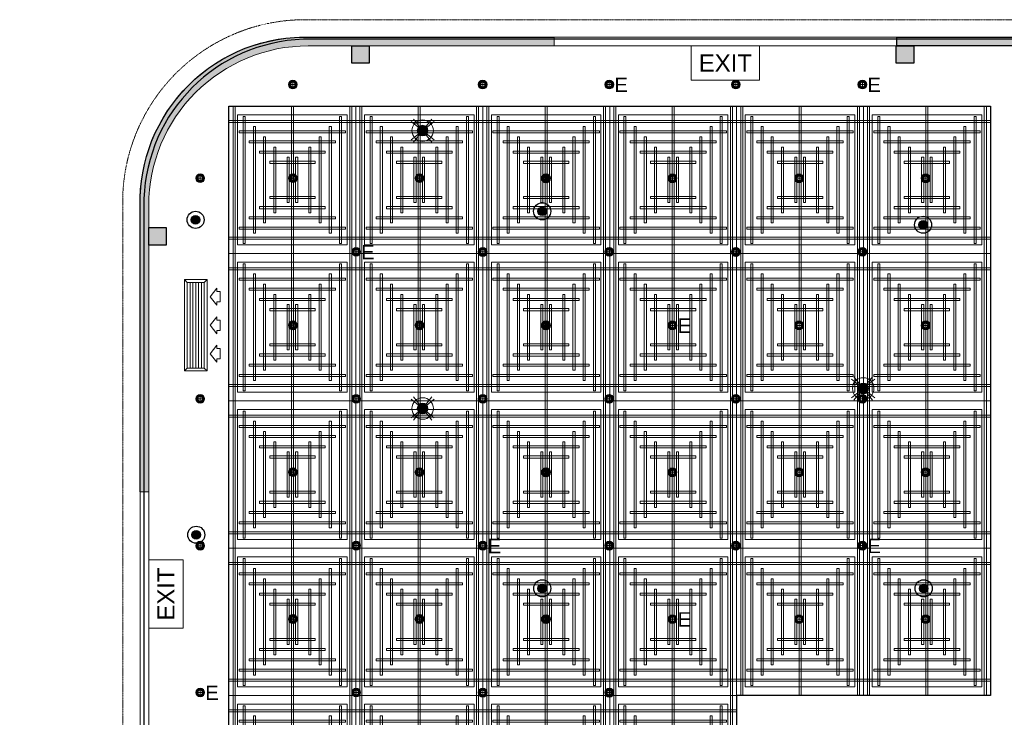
# Model space of a CAD drawing. Header units: millimetres. Extents: x -1097 to 37269, y -9172 to 9131.
# Tile 32 of 36: x -1097 to 7531, y 3018 to 9131. Entities that reach past the tile are written whole.
import ezdxf
from ezdxf.enums import TextEntityAlignment as Align

# ---------------------------------------------------------------- set-up
doc = ezdxf.new("R2010")
doc.units = ezdxf.units.MM
doc.linetypes.add('( Dashed )', pattern=[0.75, 0.5, -0.25])
doc.linetypes.add('DASHED', pattern=[19.05, 12.7, -6.35])
doc.layers.add('0-MSC-MCP', color=3, linetype='Continuous')
doc.layers.add('Flooring', color=8, linetype='Continuous')
for name, color, linetype, lineweight in [('00 Structural', 2, 'Continuous', 25), ('02 Furniture', 14, 'Continuous', 25), ('02_Elevation 00', 8, 'Continuous', 9), ('08_Hatch', 140, 'Continuous', 9), ('Ceiling', 14, 'Continuous', 9), ('E Celing Lighting', 5, 'DASHED', 5), ('Furniture', 14, 'Continuous', 9), ('Grey', 8, 'Continuous', 9), ('Lighting (Ceiling)', 160, 'Continuous', 15)]:
    doc.layers.add(name, color=color, linetype=linetype, lineweight=lineweight)
for name, color, linetype, lineweight, true_color in [('03 Partition', 7, 'Continuous', 25, 0x2776bb), ('ACMV', 5, 'Continuous', 20, 0x0000ff), ('FIRE', 1, 'Continuous', 20, 0xff0000), ('LIGHTING', 6, 'Continuous', 20, 0xff00ff)]:
    doc.layers.add(name, color=color, linetype=linetype, lineweight=lineweight, true_color=true_color)
doc.layers.add('FIRE-SPKLR-EQP', color=1, linetype='Continuous', true_color=0xff0000)
doc.layers.add('RCP LAYOUT', color=9, linetype='Continuous', true_color=0x808080)
doc.styles.get("Standard").update_dxf_attribs({"font": 'arial.ttf'})

# ---------------------------------------------------------------- blocks, each defined once
blk = doc.blocks.new('A$C28684cc3')
at = {"layer": 'ACMV'}
for p, q in [((-20676.4, 6828.8), (-20701.4, 6853.8)), ((-20701.4, 6053.8), (-20701.4, 6853.8)), ((-20701.4, 6853.8), (-20501.4, 6853.8)), ((-20676.4, 6078.8), (-20676.4, 6828.8)), ((-20676.4, 6828.8), (-20526.4, 6828.8)), ((-20651.4, 6078.8), (-20651.4, 6828.8)), ((-20626.4, 6078.8), (-20626.4, 6828.8)), ((-20601.4, 6078.8), (-20601.4, 6828.8)), ((-20576.4, 6078.8), (-20576.4, 6828.8)), ((-20551.4, 6078.8), (-20551.4, 6828.8)), ((-20526.4, 6828.8), (-20501.4, 6853.8)), ((-20526.4, 6828.8), (-20526.4, 6078.8)), ((-20501.4, 6853.8), (-20501.4, 6053.8)), ((-20416.4, 6778.8), (-20476.4, 6703.8)), ((-20416.4, 6748.8), (-20416.4, 6778.8)), ((-20386.4, 6748.8), (-20416.4, 6748.8)), ((-20386.4, 6658.8), (-20386.4, 6748.8)), ((-20476.4, 6703.8), (-20416.4, 6628.8)), ((-20416.4, 6628.8), (-20416.4, 6658.8)), ((-20416.4, 6658.8), (-20386.4, 6658.8)), ((-20416.4, 6528.8), (-20476.4, 6453.8)), ((-20416.4, 6498.8), (-20416.4, 6528.8)), ((-20386.4, 6498.8), (-20416.4, 6498.8)), ((-20386.4, 6408.8), (-20386.4, 6498.8)), ((-20476.4, 6453.8), (-20416.4, 6378.8)), ((-20416.4, 6378.8), (-20416.4, 6408.8)), ((-20416.4, 6408.8), (-20386.4, 6408.8)), ((-20416.4, 6278.8), (-20476.4, 6203.8)), ((-20416.4, 6248.8), (-20416.4, 6278.8)), ((-20386.4, 6248.8), (-20416.4, 6248.8)), ((-20386.4, 6158.8), (-20386.4, 6248.8)), ((-20476.4, 6203.8), (-20416.4, 6128.8)), ((-20416.4, 6128.8), (-20416.4, 6158.8)), ((-20416.4, 6158.8), (-20386.4, 6158.8)), ((-20676.4, 6078.8), (-20701.4, 6053.8)), ((-20501.4, 6053.8), (-20701.4, 6053.8)), ((-20526.4, 6078.8), (-20676.4, 6078.8)), ((-20526.4, 6078.8), (-20501.4, 6053.8))]:
    blk.add_line(p, q, dxfattribs=at)
blk = doc.blocks.new('SPKLR-EQP-PENDENT-68C')
at = {"layer": 'FIRE-SPKLR-EQP'}
h = blk.add_hatch(color=256, dxfattribs=at)
h.dxf.hatch_style = 1
h.paths.add_polyline_path([(37.5, 0, 1), (-37.5, 0, 1)])
for radius in [75, 37.5]:
    blk.add_circle((0, 0), radius, dxfattribs=at)
blk = doc.blocks.new('A$C86f38443')
at = {"layer": 'FIRE'}
for p in [(3481.5, 7452.1), (444.3, 7377.1), (6819.8, 7334.5), (450, 4618), (3482.1, 4148.3), (6825, 4148.3)]:
    blk.add_blockref('SPKLR-EQP-PENDENT-68C', p, dxfattribs=at)
blk = doc.blocks.new('ljbsdinfpn')
at = {"layer": 'Lighting (Ceiling)', "true_color": 0xff00ff}
h = blk.add_hatch(color=6, dxfattribs=at)
h.dxf.hatch_style = 1
edge = h.paths.add_edge_path()
edge.add_arc((-23157.71, -1088.48), 1.85, 0, 360)
h = blk.add_hatch(color=6, dxfattribs=at)
h.dxf.hatch_style = 1
edge = h.paths.add_edge_path()
edge.add_arc((-23157.71, -1088.48), 1.85, 0, 360)
at = {"layer": 'Lighting (Ceiling)', "color": 6, "true_color": 0xff00ff, "elevation": 0}
for points in [[(-23153.73, -1085.29), (-23161.69, -1091.68)], [(-23153.73, -1091.68), (-23161.69, -1085.29)], [(-23160.91, -1084.5), (-23154.51, -1092.46)], [(-23154.51, -1084.5), (-23160.91, -1092.46)]]:
    blk.add_lwpolyline(points, dxfattribs=at)
at = {"layer": 'Lighting (Ceiling)', "color": 6, "true_color": 0xff00ff}
for radius in [3.7, 3.7, 1.85, 1.85]:
    blk.add_circle((-23157.71, -1088.48, 0), radius, dxfattribs=at)
blk = doc.blocks.new('skievubjn')
at = {"layer": 'E Celing Lighting', "color": 5, "true_color": 0x0000ff}
for p in [(1744216.73, -77456.19, 0), (1744368.74, -77545.14, 0), (1744216.73, -77552.05, 0), (1744216.7, -77666.42, 0), (1744216.7, -77774.77, 0), (1744216.73, -77888.99, 0), (1744216.7, -77995.37, 0), (1744391.78, -78007.31, 0), (1744509.77, -78007.31, 0), (1744216.7, -78058.26, 0), (1744506.65, -78104.03, 0)]:
    blk.add_blockref('ljbsdinfpn', p, dxfattribs=at)
blk = doc.blocks.new('cl')
at = {"layer": 'Lighting (Ceiling)'}
h = blk.add_hatch(color=0, dxfattribs=at)
h.dxf.hatch_style = 1
h.paths.add_polyline_path([(1.53, 0.03, 1), (-1.53, 0.03, 1)])
h.paths.add_polyline_path([(-0.81, 0.03, -1), (0.81, 0.03, -1)], flags=16)
at = {"layer": 'Lighting (Ceiling)', "color": 0}
for p, q in [((-1.53, 0.03), (1.53, 0.03)), ((0, 1.56), (0, -1.5))]:
    blk.add_line(p, q, dxfattribs=at)
for radius in [1.53, 0.806]:
    blk.add_circle((0, 0.03), radius, dxfattribs=at)
at = {"color": 0}
blk.add_attdef('NAME', text='', height=5, dxfattribs=at).set_placement((0.84, 2.71), align=Align.MIDDLE_CENTER)
blk = doc.blocks.new('A$Cbacd199c')
at = {"layer": 'LIGHTING'}
for name, p, xscale, yscale, zscale in [('cl', (1296.6, 8561.9), 25.32885420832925, 25.32885420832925, 25.32885420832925), ('cl', (2960.4, 8561.9), 25.32885420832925, 25.32885420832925, 25.32885420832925), ('cl', (5178.7, 8561.9), 25.32885420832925, 25.32885420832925, 25.32885420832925), ('skievubjn', (-43712465.4, 2003193.7), 25.4, 25.4, 25.4), ('cl', (484.8, 7741.2), 25.32885420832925, 25.32885420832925, 25.32885420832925), ('cl', (1296.6, 7741.2), 25.32885420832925, 25.32885420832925, 25.32885420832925), ('cl', (2405.9, 7741.2), 25.32885420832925, 25.32885420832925, 25.32885420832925), ('cl', (3515.1, 7740.4), 25.32885420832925, 25.32885420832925, 25.32885420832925), ('cl', (4624.1, 7740.4), 25.32885420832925, 25.32885420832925, 25.32885420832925), ('cl', (5733.3, 7740.4), 25.32885420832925, 25.32885420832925, 25.32885420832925), ('cl', (6842.4, 7740.4), 25.32885420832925, 25.32885420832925, 25.32885420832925), ('cl', (2960.5, 7095.3), 25.32885420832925, 25.32885420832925, 25.32885420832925), ('cl', (4069.4, 7096), 25.32885420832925, 25.32885420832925, 25.32885420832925), ('cl', (5178.8, 7095.3), 25.32885420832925, 25.32885420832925, 25.32885420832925), ('cl', (6287.8, 7096), 25.32885420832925, 25.32885420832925, 25.32885420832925), ('cl', (1296.6, 6452.4), 25.32885420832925, 25.32885420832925, 25.32885420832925), ('cl', (2405.9, 6452.4), 25.32885420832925, 25.32885420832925, 25.32885420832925), ('cl', (3515.1, 6451.6), 25.32885420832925, 25.32885420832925, 25.32885420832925), ('cl', (5733.3, 6451.6), 25.32885420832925, 25.32885420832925, 25.32885420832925), ('cl', (6842.4, 6451.6), 25.32885420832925, 25.32885420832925, 25.32885420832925), ('cl', (484.8, 5808), 25.32885420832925, 25.32885420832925, 25.32885420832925), ('cl', (1851.1, 5808.7), 25.32885420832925, 25.32885420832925, 25.32885420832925), ('cl', (2960.5, 5808), 25.32885420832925, 25.32885420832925, 25.32885420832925), ('cl', (4069.4, 5808.7), 25.32885420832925, 25.32885420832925, 25.32885420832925), ('cl', (5178.8, 5808), 25.32885420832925, 25.32885420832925, 25.32885420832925), ('cl', (6287.8, 5808.7), 25.32885420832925, 25.32885420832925, 25.32885420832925), ('cl', (1296.6, 5165.1), 25.32885420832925, 25.32885420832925, 25.32885420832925), ('cl', (2405.9, 5165.1), 25.32885420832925, 25.32885420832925, 25.32885420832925), ('cl', (3515.1, 5164.3), 25.32885420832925, 25.32885420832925, 25.32885420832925), ('cl', (4624.1, 5164.3), 25.32885420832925, 25.32885420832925, 25.32885420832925), ('cl', (5733.3, 5164.3), 25.32885420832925, 25.32885420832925, 25.32885420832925), ('cl', (6842.4, 5164.3), 25.32885420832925, 25.32885420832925, 25.32885420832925), ('cl', (484.8, 4521.4), 25.32885420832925, 25.32885420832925, 25.32885420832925), ('cl', (1851.1, 4522.2), 25.32885420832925, 25.32885420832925, 25.32885420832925), ('cl', (4069.4, 4522.2), 25.32885420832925, 25.32885420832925, 25.32885420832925), ('cl', (5178.8, 4521.4), 25.32885420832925, 25.32885420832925, 25.32885420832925), ('cl', (1296.6, 3878.5), 25.32885420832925, 25.32885420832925, 25.32885420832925), ('cl', (2405.9, 3878.5), 25.32885420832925, 25.32885420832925, 25.32885420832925), ('cl', (3515.1, 3877.8), 25.32885420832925, 25.32885420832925, 25.32885420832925), ('cl', (5733.3, 3877.8), 25.32885420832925, 25.32885420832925, 25.32885420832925), ('cl', (6842.4, 3877.8), 25.32885420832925, 25.32885420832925, 25.32885420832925), ('cl', (1851.1, 3234.9), 25.32885420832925, 25.32885420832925, 25.32885420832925), ('cl', (2960.5, 3234.1), 25.32885420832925, 25.32885420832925, 25.32885420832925), ('cl', (4069.6, 3234.1), 25.32885420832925, 25.32885420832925, 25.32885420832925)]:
    blk.add_blockref(name, p, dxfattribs=dict(at, xscale=xscale, yscale=yscale, zscale=zscale))
blk = doc.blocks.new('EXIT LIGHT')
at = {"color": 0}
blk.add_lwpolyline([(-200, -200), (200, -200), (200, 0), (-200, 0)], close=True, dxfattribs=at)
blk.add_attdef('EXIT', text='', height=100, dxfattribs=at).set_placement((0, -100), align=Align.MIDDLE_CENTER)
blk = doc.blocks.new('A$C3c35f28b')
at = {"layer": 'LIGHTING', "color": 3, "true_color": 0x00ff00, "xscale": 1.5, "yscale": 1.5, "zscale": 1.5}
blk.add_blockref('EXIT LIGHT', (5086.9, 8901.6), dxfattribs=at).add_auto_attribs({'EXIT': 'EXIT'})
at = {"layer": 'LIGHTING', "color": 3, "true_color": 0x00ff00}
ref = blk.add_blockref('cl', (4069.5, 8561.9), dxfattribs=dict(at, xscale=-25.32885420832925, yscale=25.32885420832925, zscale=25.32885420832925))
ref.add_attrib('NAME', 'E', dxfattribs={"layer": '0', "color": 0, "height": 126.6}).set_placement((4172.7, 8560.2), align=Align.MIDDLE_CENTER)
ref = blk.add_blockref('cl', (6287.9, 8561.9), dxfattribs=dict(at, xscale=-25.32885420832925, yscale=25.32885420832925, zscale=25.32885420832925))
ref.add_attrib('NAME', 'E', dxfattribs={"layer": '0', "color": 0, "height": 126.6}).set_placement((6391, 8560.2), align=Align.MIDDLE_CENTER)
ref = blk.add_blockref('cl', (1851.1, 7096), dxfattribs=dict(at, xscale=-25.32885420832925, yscale=25.32885420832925, zscale=25.32885420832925))
ref.add_attrib('NAME', 'E', dxfattribs={"layer": '0', "color": 0, "height": 126.6}).set_placement((1954.3, 7094.3), align=Align.MIDDLE_CENTER)
ref = blk.add_blockref('cl', (4624.1, 6451.6), dxfattribs=dict(at, xscale=-25.32885420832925, yscale=25.32885420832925, zscale=25.32885420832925))
ref.add_attrib('NAME', 'E', dxfattribs={"layer": '0', "color": 0, "height": 126.6}).set_placement((4727.3, 6449.9), align=Align.MIDDLE_CENTER)
ref = blk.add_blockref('cl', (2960.5, 4521.4), dxfattribs=dict(at, xscale=-25.32885420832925, yscale=25.32885420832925, zscale=25.32885420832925))
ref.add_attrib('NAME', 'E', dxfattribs={"layer": '0', "color": 0, "height": 126.6}).set_placement((3063.6, 4519.7), align=Align.MIDDLE_CENTER)
ref = blk.add_blockref('cl', (6287.8, 4522.2), dxfattribs=dict(at, xscale=-25.32885420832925, yscale=25.32885420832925, zscale=25.32885420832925))
ref.add_attrib('NAME', 'E', dxfattribs={"layer": '0', "color": 0, "height": 126.6}).set_placement((6390.9, 4520.4), align=Align.MIDDLE_CENTER)
at = {"layer": 'LIGHTING', "color": 3, "true_color": 0x00ff00, "xscale": 1.5, "yscale": 1.5, "zscale": 1.5, "rotation": 90}
blk.add_blockref('EXIT LIGHT', (33.9, 4098.5), dxfattribs=at).add_auto_attribs({'EXIT': 'EXIT'})
at = {"layer": 'LIGHTING', "color": 3, "true_color": 0x00ff00}
ref = blk.add_blockref('cl', (4624.1, 3877.8), dxfattribs=dict(at, xscale=-25.32885420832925, yscale=25.32885420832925, zscale=25.32885420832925))
ref.add_attrib('NAME', 'E', dxfattribs={"layer": '0', "color": 0, "height": 126.6}).set_placement((4727.3, 3876), align=Align.MIDDLE_CENTER)
ref = blk.add_blockref('cl', (484.8, 3234.9), dxfattribs=dict(at, xscale=-25.32885420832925, yscale=25.32885420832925, zscale=25.32885420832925))
ref.add_attrib('NAME', 'E', dxfattribs={"layer": '0', "color": 0, "height": 126.6}).set_placement((588, 3233.1), align=Align.MIDDLE_CENTER)
blk = doc.blocks.new('tsf H external wall')
at = {"layer": '0-MSC-MCP', "ltscale": 0.25, "true_color": 0x808080}
h = blk.add_hatch(color=8, dxfattribs=at)
h.dxf.hatch_style = 1
h.paths.add_polyline_path([(1716442.64, -78125.1), (1716442.64, -78685.26), (1716439.64, -78685.26), (1716439.64, -78125.1)])
at = {"layer": '03 Partition', "color": 8, "ltscale": 0.25, "true_color": 0x808080}
blk.add_lwpolyline([(1716285.81, -77864.05), (1716384.23, -77864.05, -0.432885), (1716442.64, -77923.15), (1716442.64, -78006.87)], format="xyb", dxfattribs=at)
blk.add_lwpolyline([(1716442.64, -78125.1), (1716442.64, -78685.26), (1716439.64, -78685.26), (1716439.64, -78125.1)], close=True, dxfattribs=at)
blk = doc.blocks.new('plnnnn')
at = {"layer": '0-MSC-MCP', "ltscale": 0.25, "true_color": 0x808080}
h = blk.add_hatch(color=8, dxfattribs=at)
h.dxf.hatch_style = 1
h.paths.add_polyline_path([(1723421.03, -77565.43), (1723421.03, -77562.43), (1723333.21, -77562.43, 0.394212), (1723278.21, -77617.43), (1723278.21, -77719.26), (1723281.21, -77719.26), (1723281.21, -77620.43, -0.414214), (1723336.21, -77565.43)])
at = {"layer": '02_Elevation 00', "color": 8, "ltscale": 0.25, "true_color": 0x808080}
for p, q in [((1723421.03, -77565.43), (1723539.27, -77565.43)), ((1723281.21, -77719.26), (1723281.21, -78113.95))]:
    blk.add_line(p, q, dxfattribs=at)
at = {"layer": '08_Hatch', "color": 8, "ltscale": 0.25, "true_color": 0x808080}
blk.add_lwpolyline([(1723281.21, -77719.26), (1723278.21, -77719.26), (1723278.21, -77617.43, -0.394212), (1723333.21, -77562.43), (1723421.03, -77562.43), (1723421.03, -77565.43), (1723336.21, -77565.43, 0.414214), (1723281.21, -77620.43)], format="xyb", close=True, dxfattribs=at)
at = {"layer": '02 Furniture', "color": 8, "true_color": 0x808080, "rotation": 90}
blk.add_blockref('tsf H external wall', (1645414.16, -1794005.07), dxfattribs=at)
blk = doc.blocks.new('steel cols')
at = {"layer": '00 Structural', "ltscale": 0.25, "true_color": 0x808080}
h = blk.add_hatch(color=8, dxfattribs=at)
h.dxf.hatch_style = 1
h.paths.add_polyline_path([(1723381.98, -77443.61), (1723381.98, -77449.61), (1723387.98, -77449.61), (1723387.98, -77443.61)])
at = {"layer": '00 Structural', "color": 8, "ltscale": 0.25, "true_color": 0x808080}
blk.add_lwpolyline([(1723381.98, -77443.61), (1723387.98, -77443.61), (1723387.98, -77449.61), (1723381.98, -77449.61)], close=True, dxfattribs=at)
blk = doc.blocks.new('columns by us')
at = {"layer": '00 Structural', "color": 8, "true_color": 0x808080}
for p in [(-30.76, -121.82), (157.15, -121.82), (-100.76, -184.52)]:
    blk.add_blockref('steel cols', p, dxfattribs=at)
blk = doc.blocks.new('ceiling inst 2')
at = {"color": 8, "lineweight": 0, "ltscale": 0.25, "true_color": 0x808080}
for points in [[(1722740.06, -79108.62), (1722783.85, -79108.62), (1722783.85, -79057.79), (1722740.06, -79057.79)], [(1722743.06, -79105.62), (1722780.85, -79105.62), (1722780.85, -79060.79), (1722743.06, -79060.79)]]:
    blk.add_lwpolyline(points, close=True, dxfattribs=at)
at = {"layer": 'Ceiling', "color": 8, "lineweight": 0, "ltscale": 0.25, "true_color": 0x808080}
for points in [[(1722741.47, -79108.62), (1722742.17, -79108.62), (1722742.17, -79057.79), (1722741.47, -79057.79)], [(1722761.6, -79108.62), (1722762.31, -79108.62), (1722762.31, -79057.79), (1722761.6, -79057.79)], [(1722782.44, -79108.62), (1722781.74, -79108.62), (1722781.74, -79057.79), (1722782.44, -79057.79)], [(1722744.99, -79105.1), (1722745.69, -79105.1), (1722745.69, -79061.31), (1722744.99, -79061.31)], [(1722778.22, -79105.1), (1722778.93, -79105.1), (1722778.93, -79061.31), (1722778.22, -79061.31)], [(1722783.85, -79063.42), (1722740.06, -79063.42), (1722740.06, -79062.72), (1722783.85, -79062.72)], [(1722748.5, -79101.58), (1722749.21, -79101.58), (1722749.21, -79064.83), (1722748.5, -79064.83)], [(1722774.7, -79101.58), (1722775.41, -79101.58), (1722775.41, -79064.83), (1722774.7, -79064.83)], [(1722780.33, -79066.24), (1722780.33, -79066.94), (1722743.58, -79066.94), (1722743.58, -79066.24)], [(1722752.02, -79098.06), (1722752.73, -79098.06), (1722752.73, -79068.35), (1722752.02, -79068.35)], [(1722771.19, -79098.06), (1722771.89, -79098.06), (1722771.89, -79068.35), (1722771.19, -79068.35)], [(1722776.82, -79069.76), (1722776.82, -79070.46), (1722747.1, -79070.46), (1722747.1, -79069.76)], [(1722756.25, -79094.54), (1722755.54, -79094.54), (1722755.54, -79071.87), (1722756.25, -79071.87)], [(1722767.67, -79094.54), (1722768.37, -79094.54), (1722768.37, -79071.87), (1722767.67, -79071.87)], [(1722773.3, -79073.27), (1722773.3, -79073.98), (1722750.62, -79073.98), (1722750.62, -79073.27)], [(1722760.82, -79091.03), (1722760.12, -79091.03), (1722760.12, -79075.38), (1722760.82, -79075.38)], [(1722763.09, -79091.03), (1722763.8, -79091.03), (1722763.8, -79075.38), (1722763.09, -79075.38)], [(1722769.78, -79076.79), (1722769.78, -79077.5), (1722754.14, -79077.5), (1722754.14, -79076.79)], [(1722769.78, -79089.62), (1722769.78, -79088.91), (1722754.14, -79088.91), (1722754.14, -79089.62)], [(1722773.3, -79093.14), (1722773.3, -79092.43), (1722750.62, -79092.43), (1722750.62, -79093.14)], [(1722776.81, -79096.65), (1722776.81, -79095.95), (1722747.1, -79095.95), (1722747.1, -79096.65)], [(1722780.33, -79100.17), (1722780.33, -79099.47), (1722743.58, -79099.47), (1722743.58, -79100.17)], [(1722783.85, -79102.99), (1722740.06, -79102.99), (1722740.06, -79103.69), (1722783.85, -79103.69)]]:
    blk.add_lwpolyline(points, close=True, dxfattribs=at)
blk = doc.blocks.new('grid 2')
at = {"color": 8, "ltscale": 0.25, "true_color": 0x808080}
blk.add_lwpolyline([(1721746.24, -78535.54), (1721746.24, -78738.84), (1721658.66, -78738.84), (1721658.66, -78992.95), (1721877.62, -78992.95), (1721877.62, -79196.24), (1721527.29, -79196.24), (1721527.29, -79145.42), (1721483.5, -79145.42), (1721483.5, -78942.13), (1721527.29, -78942.13), (1721527.29, -78789.66), (1721483.5, -78789.66), (1721483.5, -78535.54)], close=True, dxfattribs=at)
at = {"layer": 'Flooring', "color": 8, "ltscale": 0.25, "true_color": 0x808080}
blk.add_lwpolyline([(1721906.16, -78870.12, -0.943473), (1721833.91, -78865.91), (1721778.56, -78865.54), (1721778.56, -78747.53), (1721976.22, -78747.52, -0.340693), (1722275.42, -78512.44), (1721509.19, -78512.44, 0.394212), (1721454.19, -78567.44), (1721454.19, -78812.39, -1.031559), (1721454.19, -78919.4), (1721454.19, -79157.98), (1721499.19, -79157.98), (1721499.19, -79214.98), (1721906.18, -79214.98), (1721906.16, -78870.06)], format="xyb", dxfattribs=at)
at = {"color": 8, "true_color": 0x808080, "xscale": -1}
for p in [(3444267.35, 522.25), (3444354.93, 522.25), (3444442.51, 522.25), (3444267.35, 420.6), (3444354.93, 420.6), (3444442.51, 420.6)]:
    blk.add_blockref('ceiling inst 2', p, dxfattribs=at)
at = {"color": 8, "true_color": 0x808080}
for p in [(-1212.77, 522.25), (-1125.19, 522.25), (-1037.61, 522.25), (-1212.77, 420.6), (-1125.19, 420.6), (-1037.61, 420.6)]:
    blk.add_blockref('ceiling inst 2', p, dxfattribs=at)
at = {"color": 8, "true_color": 0x808080, "rotation": 180}
for p in [(3444267.35, -157694.98), (3444354.93, -157694.98), (3444442.51, -157694.98), (3444267.35, -157796.63), (3444354.93, -157796.63), (3444442.51, -157796.63), (3444267.35, -157847.45), (3444354.93, -157847.45), (3444398.72, -157847.45)]:
    blk.add_blockref('ceiling inst 2', p, dxfattribs=at)
at = {"color": 8, "true_color": 0x808080, "xscale": -1, "rotation": 180}
for p in [(-1212.77, -157694.98), (-1125.19, -157694.98), (-1037.61, -157694.98), (-1212.77, -157796.63), (-1125.19, -157796.63), (-1037.61, -157796.63), (-1212.77, -157847.45)]:
    blk.add_blockref('ceiling inst 2', p, dxfattribs=at)
blk = doc.blocks.new('IRISH HOUSE-RCP LAYOUT')
at = {"layer": 'Furniture', "color": 8, "ltscale": 0.25, "true_color": 0x808080}
blk.add_lwpolyline([(20816.5, 8977.7), (1459, 8977.7, 0.414152), (-41.7, 7586.2), (-41.9, 944, 0.95654), (-42, -944), (-42.2, -7416.7), (-194.6, -7416.7), (-194.6, -9019.3), (1106, -9019.3), (1106, -8866.9), (11438.4, -8866.9)], format="xyb", dxfattribs=at)
at = {"layer": 'Grey', "color": 8, "linetype": '( Dashed )', "ltscale": 0.2, "true_color": 0x808080}
blk.add_lwpolyline([(20817, 8977.8), (20816.5, 9130.1), (1461.7, 9130.1, 0.414155), (-194.1, 7589), (-194.3, 1080, 0.836103), (-194.4, -1080), (-194.6, -7264.3), (-347, -7264.3), (-347, -9171.7), (1258.4, -9171.7), (1258.4, -9019.3), (11438.4, -9019.3), (11438.4, -8866.9)], format="xyb", dxfattribs=at)
at = {"xscale": 25.4, "yscale": 25.4, "zscale": 25.4}
blk.add_blockref('grid 2', (-43724944.7, 2003175.6), dxfattribs=at)
at = {"layer": '00 Structural', "color": 8, "true_color": 0x808080, "xscale": 25.4, "yscale": 25.4, "zscale": 25.4}
blk.add_blockref('columns by us', (-43771308.8, 1979063.5), dxfattribs=at)
at = {"layer": 'Grey', "color": 8, "true_color": 0x808080, "xscale": 25.4, "yscale": 25.4, "zscale": 25.4}
blk.add_blockref('plnnnn', (-43771308.8, 1979063.5), dxfattribs=at)

msp = doc.modelspace()

# ---------------------------------------------------------------- block references
for name in ['A$C3c35f28b', 'A$Cbacd199c']:
    msp.add_blockref(name, (0, 0))
at = {"layer": 'ACMV'}
msp.add_blockref('A$C28684cc3', (21047, 0), dxfattribs=at)
at = {"layer": 'FIRE'}
msp.add_blockref('A$C86f38443', (0, 0), dxfattribs=at)
at = {"layer": 'RCP LAYOUT'}
msp.add_blockref('IRISH HOUSE-RCP LAYOUT', (0, 0), dxfattribs=at)

doc.saveas('drawing.dxf')
